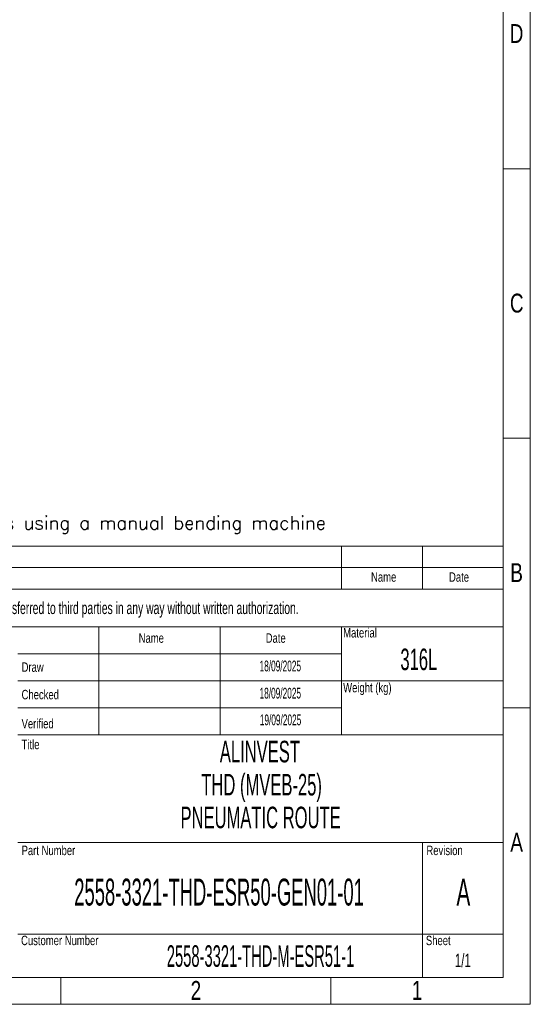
# Model space of a CAD drawing. Header units: millimetres. Extents: x 171540 to 202986, y -100244 to -77782.
# Tile 13 of 14: x 197801 to 202986, y -100244 to -90238. Entities that reach past the tile are written whole.
import ezdxf

# ---------------------------------------------------------------- set-up
doc = ezdxf.new("R2010")
doc.units = ezdxf.units.MM
doc.header["$LTSCALE"] = 0.25
doc.layers.add('SLD-0', color=179, linetype='Continuous')
doc.styles.add('AdskIsoMetric', font='romans.shx')
doc.styles.add('SLDTEXTSTYLE0', font='TXT', dxfattribs={"width": 0.510549})
doc.styles.add('SLDTEXTSTYLE1', font='TXT', dxfattribs={"width": 0.574367})
doc.styles.add('SLDTEXTSTYLE2', font='TXT', dxfattribs={"width": 0.638186})
doc.styles.add('SLDTEXTSTYLE3', font='TXT', dxfattribs={"width": 0.75})

# ---------------------------------------------------------------- blocks, each defined once
blk = doc.blocks.new('cajetin')
at = {"color": 7, "linetype": 'Continuous', "lineweight": 18}
for p, q in [((861, 615), (861, 0)), ((853.5, 607.5), (853.5, 7.5)), ((853.5, 232.5), (861, 232.5)), ((853.5, 157.5), (861, 157.5)), ((853.5, 82.5), (861, 82.5)), ((853.5, 7.5), (7.5, 7.5)), ((730.5, 7.5), (730.5, 0)), ((805.5, 7.5), (805.5, 0)), ((861, 0), (0, 0))]:
    blk.add_line(p, q, dxfattribs=at)
at = {"color": 7, "linetype": 'Continuous', "lineweight": 0, "char_height": 5.25, "attachment_point": 2, "style": 'SLDTEXTSTYLE3'}
for s, insert in [('D', (857.18, 272.74)), ('C', (857.23, 197.74)), ('B', (857.19, 122.74)), ('A', (857.2, 47.74)), ('2', (768.01, 6.49)), ('1', (829.51, 6.49))]:
    blk.add_mtext(s, dxfattribs=dict(at, insert=insert))

msp = doc.modelspace()

# ---------------------------------------------------------------- linework, layer by layer
at = {"color": 7, "linetype": 'Continuous', "lineweight": 18}
for p, q in [((192851.2, -95587.6), (202712.5, -95587.6)), ((201069, -95587.6), (201069, -96025.9)), ((201890.8, -95587.6), (201890.8, -96025.9)), ((202712.5, -95587.6), (202712.5, -99970.4)), ((192851.2, -95806.8), (202712.5, -95806.8)), ((192851.2, -96025.9), (202712.5, -96025.9)), ((192851.2, -96409.4), (202712.5, -96409.4)), ((198603.7, -96409.4), (198603.7, -97505.1)), ((199836.3, -96409.4), (199836.3, -97505.1)), ((201069, -96409.4), (201069, -96683.3)), ((201069, -96683.3), (197781.9, -96683.3)), ((201069, -96683.3), (201069, -96957.3)), ((201069, -96957.3), (197781.9, -96957.3)), ((201069, -96957.3), (201069, -97231.2)), ((201069, -96957.3), (202712.5, -96957.3)), ((201069, -97231.2), (197781.9, -97231.2)), ((201069, -97231.2), (201069, -97505.1)), ((197781.9, -97505.1), (198603.7, -97505.1)), ((198603.7, -97505.1), (199836.3, -97505.1)), ((199836.3, -97505.1), (201069, -97505.1)), ((201069, -97505.1), (202712.5, -97505.1)), ((197781.9, -98600.8), (202712.5, -98600.8)), ((201890.8, -98600.8), (201890.8, -99970.4)), ((197781.9, -99532.2), (202712.5, -99532.2)), ((192851.2, -99970.4), (202712.5, -99970.4))]:
    msp.add_line(p, q, dxfattribs=at)

# ---------------------------------------------------------------- block references
at = {"xscale": 36.5234375, "yscale": 36.5234375, "zscale": 36.5234375}
msp.add_blockref('cajetin', (171539.8, -100244.4), dxfattribs=at)

# ---------------------------------------------------------------- texts
at = {"insert": (192985, -95284.4), "char_height": 135, "attachment_point": 1, "style": 'AdskIsoMetric'}
msp.add_mtext_dynamic_manual_height_columns('**The elbows will be manufactured from bent pipes using a manual bending machine', width=214975.278, gutter_width=675, heights=[0], dxfattribs=at)
at = {"color": 7, "linetype": 'Continuous', "lineweight": 0}
for s, insert, char_height, attachment_point, style in [('Name', (201497.5, -95854.1), 95.87, 2, 'SLDTEXTSTYLE3'), ('Date', (202262.6, -95854.1), 95.87, 2, 'SLDTEXTSTYLE3'), ('Material', (201086, -96420.6), 95.87, 1, 'SLDTEXTSTYLE3'), ('Name', (199009.3, -96474.5), 95.87, 1, 'SLDTEXTSTYLE3'), ('Date', (200299.6, -96474.5), 95.87, 1, 'SLDTEXTSTYLE3'), ('Draw', (197820.2, -96769.7), 95.87, 1, 'SLDTEXTSTYLE3'), ('Checked', (197820.2, -97048.9), 95.87, 1, 'SLDTEXTSTYLE3'), ('Weight (kg)', (201086, -96977.9), 95.874, 1, 'SLDTEXTSTYLE3'), ('Verified', (197820.2, -97344.3), 95.87, 1, 'SLDTEXTSTYLE3'), ('Title', (197820.2, -97555.8), 95.87, 1, 'SLDTEXTSTYLE3'), ('ALINVEST', (200240.5, -97566.4), 219.14, 2, 'SLDTEXTSTYLE1'), ('Part Number', (197820.2, -98632.3), 95.874, 1, 'SLDTEXTSTYLE3'), ('Revision', (201931.5, -98632.3), 95.87, 1, 'SLDTEXTSTYLE3'), ('2558-3321-THD-ESR50-GEN01-01', (199825.7, -98966.9), 273.926, 2, 'SLDTEXTSTYLE0'), ('Customer Number', (197814.9, -99547.3), 95.874, 1, 'SLDTEXTSTYLE3'), ('Sheet', (201926.2, -99547.3), 95.87, 1, 'SLDTEXTSTYLE3'), ('{\\W0.510549;2558-3321-THD-M-ESR51-1}', (200246.9, -99644.4), 219.141, 2, 'SLDTEXTSTYLE0')]:
    msp.add_mtext(s, dxfattribs=dict(at, insert=insert, char_height=char_height, attachment_point=attachment_point, style=style))
at = {"layer": 'SLD-0', "color": 7, "attachment_point": 2}
for s, insert, char_height, style in [('This drawing is property of INSERTEC. Must not be copier or transferred to third parties in any way without written authorization.', (197652.6, -96155.2), 123.2666, 'SLDTEXTSTYLE2'), ('316L', (201854.3, -96629.2), 219.14, 'SLDTEXTSTYLE1'), ('18/09/2025', (200447.6, -96751.2), 109.57, 'SLDTEXTSTYLE1'), ('18/09/2025', (200447.6, -97027.6), 109.57, 'SLDTEXTSTYLE1'), ('19/09/2025', (200450.1, -97299), 109.57, 'SLDTEXTSTYLE1'), ('THD (MVEB-25)', (200257.8, -97902.9), 219.141, 'SLDTEXTSTYLE1'), ('PNEUMATIC ROUTE', (200247.5, -98236), 219.141, 'SLDTEXTSTYLE1'), ('A', (202306.8, -98967.6), 273.9, 'SLDTEXTSTYLE1'), ('1/1', (202301.4, -99729.3), 136.96, 'SLDTEXTSTYLE2')]:
    msp.add_mtext(s, dxfattribs=dict(at, insert=insert, char_height=char_height, style=style))

doc.saveas('drawing.dxf')
